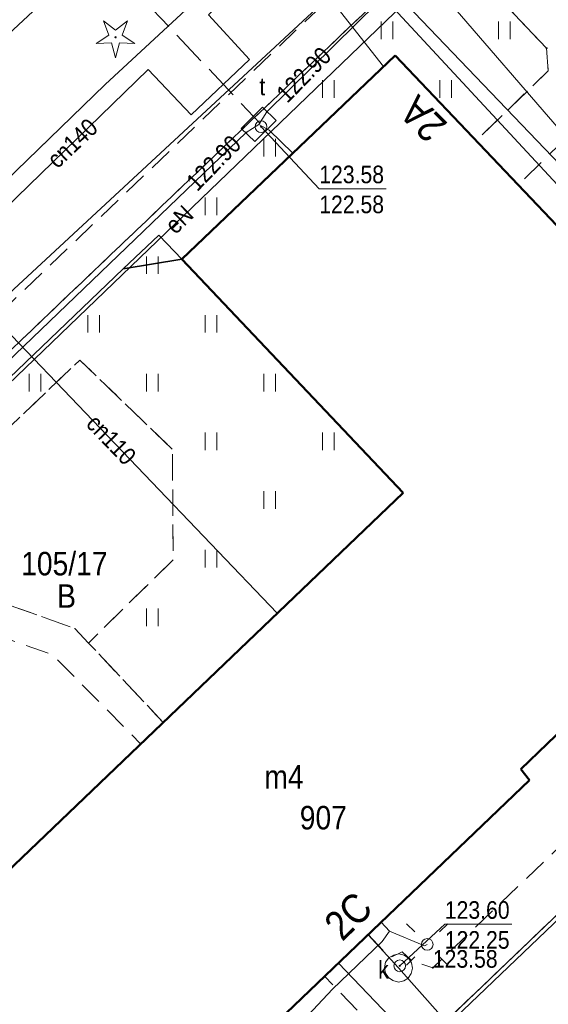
# Model space of a CAD drawing. Extents: x 6439600 to 6443631, y 5654340 to 5654937.
# Tile 10 of 54: x 6440858 to 6440881, y 5654481 to 5654523. Entities that reach past the tile are written whole.
import ezdxf
from ezdxf.enums import TextEntityAlignment as Align

# ---------------------------------------------------------------- set-up
doc = ezdxf.new("R2010")
doc.units = 0
doc.header["$MEASUREMENT"] = 0
for name, pattern in [('1.0_0.5', [1.5, 1, -0.5]), ('1.5_0.5', [2, 1.5, -0.5]), ('219-500', [0]), ('PRZER3-1', [4, 3, -1])]:
    doc.linetypes.add(name, pattern=pattern)
doc.layers.get('0').update_dxf_attribs({"color": 2, "linetype": 'CONTINUOUS', "lineweight": 5})
for name, color, linetype in [('210-oznaczenie konturu użytku gruntowego', 7, 'CONTINUOUS'), ('211-numer działki ewidencyjnej', 7, 'CONTINUOUS'), ('218-kontur użytku gruntowego', 7, 'CONTINUOUS'), ('219-działka ewidencyjna', 7, 'CONTINUOUS'), ('238-Punkt adresowy budynku', 7, 'CONTINUOUS'), ('312-budynek ewidencyjny', 7, 'CONTINUOUS'), ('312-oznaczenie budynku ewidencyjnego', 7, 'CONTINUOUS'), ('312-oznaczenie budynku ewidencyjnego-Atr117', 7, 'CONTINUOUS'), ('chodnik', 7, 'CONTINUOUS'), ('drzewo iglaste', 7, 'CONTINUOUS'), ('jezdnia', 7, 'CONTINUOUS'), ('komora podziemna', 7, 'CONTINUOUS'), ('krawężnik', 7, 'CONTINUOUS'), ('KTOK - Furtka', 7, 'CONTINUOUS'), ('latarnia', 7, 'CONTINUOUS'), ('pikieta sztuczna', 7, 'CONTINUOUS'), ('pikieta sztuczna-Atr2', 7, 'CONTINUOUS'), ('plac gier i zabaw', 7, 'CONTINUOUS'), ('przewód ciepłowniczy', 7, 'CONTINUOUS'), ('przewód ciepłowniczy-Atr1', 7, 'CONTINUOUS'), ('przewód elektroenergetyczny podziemny', 7, 'CONTINUOUS'), ('przewód elektroenergetyczny podziemny-Atr1', 7, 'CONTINUOUS'), ('przewód kanalizacyjny', 7, 'CONTINUOUS'), ('przewód telekomunikacyjny podziemny', 7, 'CONTINUOUS'), ('przewód telekomunikacyjny podziemny - ob. projektowany', 7, 'CONTINUOUS'), ('przewód wodociągowy', 7, 'CONTINUOUS'), ('rzedna', 7, 'CONTINUOUS'), ('rzedna-Atr2', 7, 'CONTINUOUS'), ('rzedna-Atr3', 7, 'CONTINUOUS'), ('trawnik', 7, 'CONTINUOUS'), ('właz do komory lub kanału - okrągły', 7, 'CONTINUOUS'), ('właz do komory lub kanału - okrągły-Atr17', 7, 'CONTINUOUS')]:
    doc.layers.add(name, color=color, linetype=linetype)
doc.layers.add('z - kartowanie', color=2, linetype='CONTINUOUS', lineweight=5)
doc.layers.add('z - MPZT', color=121, linetype='PRZER3-1', lineweight=18)
doc.styles.add('MapaZas', font='geodezja.shx', dxfattribs={"width": 0.9})
doc.linetypes.add('902-500', pattern='A,3.75,0,[1,ksztalty.shx,S=0.5,R=0,X=0,Y=0],3.75', length=7.5)
doc.linetypes.add('NLZ', pattern='A,3,-1,[35,msgB.shx,S=0.008,R=0,X=-0.5,Y=0],3', length=7)

# ---------------------------------------------------------------- blocks, each defined once
blk = doc.blocks.new('PW01')
at = {"linetype": 'Continuous', "lineweight": 13}
h = blk.add_hatch(color=0, dxfattribs=at)
edge = h.paths.add_edge_path()
edge.add_arc((0, 0), 0.045, 0, 360)
blk = doc.blocks.new('US22')
at = {"color": 0, "linetype": 'Continuous', "lineweight": 13}
blk.add_circle((0, 0), 0.25, dxfattribs=at)
blk = doc.blocks.new('OP011')
at = {"linetype": 'Continuous', "lineweight": 13}
h = blk.add_hatch(color=0, dxfattribs=at)
edge = h.paths.add_edge_path()
edge.add_arc((0, 0), 0.05, 0, 360)
at = {"color": 0, "linetype": 'Continuous', "lineweight": 13}
for p, q in [((-0.283, 0.093), (-0.512, 0.706)), ((-0.512, 0.706), (0, 0.299)), ((0, 0.299), (0.512, 0.706)), ((0.512, 0.706), (0.283, 0.093)), ((-0.828, -0.268), (-0.283, 0.093)), ((0.283, 0.093), (0.828, -0.268)), ((-0.175, -0.24), (-0.828, -0.268)), ((0, -0.87), (-0.175, -0.24)), ((0.175, -0.24), (0, -0.87)), ((0.828, -0.268), (0.175, -0.24))]:
    blk.add_line(p, q, dxfattribs=at)
blk = doc.blocks.new('SM01')
at = {"color": 0, "linetype": 'Continuous', "lineweight": 13}
for p, q in [((-0.53, 0.531), (-0.883, 0.884)), ((0.531, 0.531), (0.884, 0.884)), ((-0.53, -0.53), (-0.883, -0.883)), ((0.531, -0.53), (0.884, -0.883))]:
    blk.add_line(p, q, dxfattribs=at)
blk.add_circle((0, 0), 0.25, dxfattribs=at)
blk = doc.blocks.new('TU04')
at = {"color": 0, "linetype": 'Continuous', "lineweight": 13}
for p, q in [((0, 0), (0, 0.75)), ((0.5, 0), (0.5, 0.75))]:
    blk.add_line(p, q, dxfattribs=at)

msp = doc.modelspace()

# ---------------------------------------------------------------- linework, layer by layer
at = {"layer": '218-kontur użytku gruntowego', "color": 0, "linetype": 'Continuous', "lineweight": 13, "flags": 128}
for points in [[(6440855.91, 5654459.826), (6440903.35, 5654505.146)], [(6440903.35, 5654505.146), (6440855.91, 5654459.826)]]:
    msp.add_lwpolyline(points, dxfattribs=at)
at = {"layer": '219-działka ewidencyjna', "color": 0, "linetype": '219-500', "lineweight": 13, "flags": 128}
for points in [[(6440843.3, 5654508.216), (6440873.56, 5654536.396)], [(6440903.35, 5654505.146), (6440855.91, 5654459.826)]]:
    msp.add_lwpolyline(points, dxfattribs=at)
at = {"layer": '312-budynek ewidencyjny', "color": 0, "linetype": 'Continuous', "lineweight": 50, "flags": 128}
for points in [[(6440865.4, 5654512.326), (6440874.5, 5654521.006)], [(6440874.5, 5654521.006), (6440889.65, 5654505.066)], [(6440874.83, 5654502.366), (6440865.4, 5654512.326)], [(6440857.93, 5654486.196), (6440874.83, 5654502.366)], [(6440882.1, 5654492.756), (6440879.85, 5654490.606)], [(6440879.85, 5654490.606), (6440880.22, 5654490.136)], [(6440880.22, 5654490.136), (6440865.17, 5654475.726)]]:
    msp.add_lwpolyline(points, dxfattribs=at)
at = {"layer": 'chodnik', "color": 0, "linetype": '1.0_0.5', "lineweight": 13, "flags": 128}
for points in [[(6440889.01, 5654498.506), (6440890.36, 5654497.036), (6440890.4, 5654495.776), (6440876.1, 5654482.146), (6440875.19, 5654482.456), (6440874.79, 5654482.816), (6440874.27, 5654482.576), (6440873.35, 5654483.556), (6440871.49, 5654481.786), (6440872.88, 5654480.326), (6440872.86, 5654479.066), (6440860.56, 5654467.316), (6440859.65, 5654466.626), (6440858.71, 5654466.276), (6440857.73, 5654466.256), (6440856.75, 5654466.546), (6440856.05, 5654467.086), (6440854.56, 5654465.716), (6440855.82, 5654464.746), (6440857.3, 5654464.246), (6440858.86, 5654464.256), (6440860.36, 5654464.696), (6440861.68, 5654465.546), (6440896.46, 5654498.806), (6440896.69, 5654500.056), (6440893.7, 5654503.156), (6440901.85, 5654510.786), (6440903.84, 5654508.686), (6440905.26, 5654508.126), (6440905.94, 5654508.306), (6440906.79, 5654508.546), (6440908.09, 5654509.836), (6440908.19, 5654509.986), (6440905.1, 5654513.286), (6440900.59, 5654514.046), (6440882.25, 5654533.186), (6440878.06, 5654529.166), (6440875.67, 5654526.886), (6440873.3, 5654524.966), (6440844.22, 5654497.196), (6440845.37, 5654495.966), (6440845.69, 5654495.656), (6440849.44, 5654499.186), (6440849.8, 5654500.526), (6440874.4, 5654523.976), (6440876.68, 5654525.796), (6440880.95, 5654521.306), (6440881.01, 5654520.346), (6440877.95, 5654517.366), (6440879.74, 5654515.486), (6440882.8, 5654518.476), (6440883.75, 5654518.386), (6440893.21, 5654508.486), (6440889.65, 5654505.066), (6440887.38, 5654502.896), (6440888.64, 5654501.536), (6440887.36, 5654500.286)], [(6440864.61, 5654492.596), (6440861.43, 5654495.976), (6440860.84, 5654496.596), (6440852.27, 5654499.656), (6440849.8, 5654500.526), (6440849.44, 5654499.186), (6440859.91, 5654495.466), (6440863.65, 5654491.676)]]:
    msp.add_lwpolyline(points, close=True, dxfattribs=at)
at = {"layer": 'jezdnia', "color": 0, "linetype": '1.5_0.5', "lineweight": 13}
msp.add_lwpolyline([(6440923.44, 5654503.956), (6440906.8, 5654521.876), (6440907.07, 5654521.476), (6440907.95, 5654520.226), (6440908.76, 5654518.866), (6440909.33, 5654517.396), (6440909.67, 5654515.876), (6440909.73, 5654514.316), (6440909.51, 5654512.746), (6440909.02, 5654511.266), (6440908.09, 5654509.836), (6440906.79, 5654508.546), (6440905.94, 5654508.306), (6440905.26, 5654508.126), (6440903.84, 5654508.686), (6440901.85, 5654510.786), (6440893.7, 5654503.156), (6440896.69, 5654500.056), (6440896.46, 5654498.806), (6440861.68, 5654465.546)], dxfattribs=at)
at = {"layer": 'komora podziemna', "color": 0, "linetype": 'Continuous', "lineweight": 13, "flags": 128}
for points in [[(6440868.84, 5654518.796), (6440869.42, 5654518.226), (6440868.52, 5654517.336), (6440867.94, 5654517.896)], [(6440875.19, 5654482.356), (6440875.24, 5654482.126), (6440875.18, 5654481.896), (6440875.05, 5654481.706), (6440874.86, 5654481.586), (6440874.63, 5654481.536), (6440874.4, 5654481.596), (6440874.21, 5654481.726), (6440874.08, 5654481.916), (6440874.04, 5654482.146), (6440874.09, 5654482.376), (6440874.22, 5654482.566), (6440874.42, 5654482.686), (6440874.65, 5654482.736), (6440874.88, 5654482.686), (6440875.06, 5654482.546)]]:
    msp.add_lwpolyline(points, close=True, dxfattribs=at)
at = {"layer": 'krawężnik', "color": 0, "linetype": 'Continuous', "lineweight": 13, "flags": 128}
msp.add_lwpolyline([(6440896.69, 5654500.056), (6440896.46, 5654498.806), (6440861.68, 5654465.546), (6440860.36, 5654464.696), (6440858.86, 5654464.256), (6440857.3, 5654464.246), (6440855.82, 5654464.746), (6440854.56, 5654465.716), (6440850.43, 5654470.006)], dxfattribs=at)
at = {"layer": 'KTOK - Furtka', "color": 0, "linetype": 'Continuous', "lineweight": 18}
for p, q in [((6440864.431, 5654513.35), (6440862.906, 5654511.906)), ((6440865.742, 5654511.965), (6440864.431, 5654513.35))]:
    msp.add_line(p, q, dxfattribs=at)
at = {"layer": 'plac gier i zabaw', "color": 0, "linetype": '1.0_0.5', "lineweight": 13, "flags": 128}
msp.add_lwpolyline([(6440865, 5654504.226), (6440861.06, 5654508.026), (6440852.27, 5654499.656), (6440860.84, 5654496.596), (6440861.43, 5654495.976), (6440865.04, 5654499.526)], close=True, dxfattribs=at)
at = {"layer": 'przewód ciepłowniczy', "color": 0, "linetype": 'Continuous', "lineweight": 13, "flags": 128}
for points in [[(6440873.61, 5654529.626), (6440866.54, 5654522.736), (6440868.29, 5654520.826), (6440865.8, 5654518.466), (6440863.97, 5654520.396), (6440855.32, 5654512.016)], [(6440855.32, 5654512.016), (6440869.47, 5654497.246)]]:
    msp.add_lwpolyline(points, dxfattribs=at)
at = {"layer": 'przewód elektroenergetyczny podziemny', "color": 0, "linetype": 'Continuous', "lineweight": 13, "flags": 128}
for points in [[(6440875.6, 5654524.676), (6440875.22, 5654523.556), (6440855.36, 5654504.466)], [(6440875.6, 5654524.676), (6440882.75, 5654516.396), (6440891.29, 5654507.086), (6440891.75, 5654508.496)], [(6440835.77, 5654490.226), (6440871.15, 5654522.996), (6440873.88, 5654523.606)], [(6440888.13, 5654503.606), (6440888.22, 5654503.506), (6440888.86, 5654502.766), (6440891.11, 5654505.046), (6440873.88, 5654523.606)], [(6440874.25, 5654483.706), (6440873.9, 5654484.086)], [(6440855.35, 5654467.286), (6440856.73, 5654468.276), (6440860.94, 5654469.326), (6440862.74, 5654470.076), (6440864.62, 5654471.826), (6440867.16, 5654475.006), (6440869.33, 5654478.556), (6440871.82, 5654481.236), (6440873.94, 5654483.256), (6440874.25, 5654483.706)], [(6440874.25, 5654483.706), (6440875.75, 5654483.076), (6440875.86, 5654483.136)]]:
    msp.add_lwpolyline(points, dxfattribs=at)
at = {"layer": 'przewód kanalizacyjny', "color": 0, "linetype": 'Continuous', "lineweight": 13, "flags": 128}
for points in [[(6440782.31, 5654444.206), (6440803.34, 5654464.016), (6440828.39, 5654487.526), (6440846.49, 5654504.606), (6440862.14, 5654519.766), (6440873.96, 5654530.706)], [(6440874.64, 5654482.136), (6440873.34, 5654483.546)], [(6440881.68, 5654474.206), (6440874.64, 5654482.136)]]:
    msp.add_lwpolyline(points, dxfattribs=at)
at = {"layer": 'przewód telekomunikacyjny podziemny', "color": 0, "linetype": 'Continuous', "lineweight": 13, "flags": 128}
for points in [[(6440874, 5654520.536), (6440871.38, 5654523.866), (6440867.83, 5654528.466), (6440867.64, 5654528.646), (6440867.78, 5654528.786), (6440879.2, 5654540.156), (6440895.87, 5654556.126), (6440896.06, 5654556.236)], [(6440868.68, 5654518.066), (6440869.03, 5654518.606), (6440883.25, 5654532.606), (6440883.66, 5654532.856)], [(6440819.63, 5654471.066), (6440820.06, 5654471.536), (6440868.15, 5654517.716), (6440868.68, 5654518.066)], [(6440868.68, 5654518.066), (6440869.12, 5654517.816), (6440870.13, 5654516.836)]]:
    msp.add_lwpolyline(points, dxfattribs=at)
at = {"layer": 'przewód telekomunikacyjny podziemny - ob. projektowany', "color": 0, "linetype": '1.5_0.5', "lineweight": 13, "flags": 128}
msp.add_lwpolyline([(6440816.26, 5654569.886), (6440818.32, 5654568.786), (6440832.43, 5654554.986), (6440837.8, 5654549.616), (6440839.74, 5654549.046), (6440840.51, 5654548.506), (6440843.91, 5654545.126), (6440850.28, 5654539.046), (6440853.35, 5654537.206), (6440855.04, 5654536.186), (6440856.05, 5654535.446), (6440861.79, 5654529.506), (6440862.31, 5654528.536), (6440862.97, 5654524.216), (6440868.74, 5654518.106)], dxfattribs=at)
at = {"layer": 'przewód wodociągowy', "color": 0, "linetype": 'Continuous', "lineweight": 13, "flags": 128}
msp.add_lwpolyline([(6440872.08, 5654482.346), (6440881.16, 5654472.856), (6440881.74, 5654472.416)], dxfattribs=at)
at = {"layer": 'rzedna-Atr2', "color": 0, "lineweight": 13, "flags": 128}
for points in [[(6440868.78, 5654517.966), (6440871.26, 5654515.326), (6440874.114, 5654515.326)], [(6440874.69, 5654482.226), (6440876.61, 5654483.996), (6440879.464, 5654483.996)]]:
    msp.add_lwpolyline(points, dxfattribs=at)
at = {"layer": 'trawnik', "color": 0, "linetype": '1.0_0.5', "lineweight": 13, "flags": 128}
msp.add_lwpolyline([(6440881.01, 5654520.346), (6440880.95, 5654521.306), (6440876.68, 5654525.796), (6440874.4, 5654523.976), (6440849.8, 5654500.526), (6440852.27, 5654499.656), (6440861.06, 5654508.026), (6440865, 5654504.226), (6440865.04, 5654499.526), (6440861.43, 5654495.976), (6440864.61, 5654492.596), (6440874.83, 5654502.366), (6440865.4, 5654512.326), (6440874.5, 5654521.006), (6440877.95, 5654517.366)], close=True, dxfattribs=at)
at = {"layer": 'z - kartowanie', "color": 0, "linetype": '902-500', "lineweight": 35}
msp.add_lwpolyline([(6440865.4, 5654512.326), (6440862.906, 5654511.906), (6440850.774, 5654500.296)], dxfattribs=at)
at = {"layer": 'z - MPZT', "color": 0, "linetype": 'NLZ', "lineweight": 35}
msp.add_lwpolyline([(6440843.901, 5654560.379), (6440846.24, 5654558.086), (6440844.135, 5654555.951), (6440857.345, 5654541.559), (6440966.374, 5654427.835), (6440969.947, 5654423.719)], dxfattribs=at)

# ---------------------------------------------------------------- block references
at = {"layer": 'drzewo iglaste', "color": 0, "linetype": 'Continuous', "lineweight": 13}
msp.add_blockref('OP011', (6440862.58, 5654521.776), dxfattribs=at)
at = {"layer": 'latarnia', "color": 0, "linetype": 'Continuous', "lineweight": 13}
msp.add_blockref('SM01', (6440875.86, 5654483.136), dxfattribs=at)
at = {"layer": 'pikieta sztuczna', "color": 0, "linetype": 'Continuous', "lineweight": 13}
for p in [(6440880.95, 5654521.306), (6440876.1, 5654482.146)]:
    msp.add_blockref('PW01', p, dxfattribs=at)
at = {"layer": 'rzedna', "color": 0, "linetype": 'Continuous', "lineweight": 13}
for p in [(6440869.03, 5654518.606), (6440868.15, 5654517.716), (6440868.78, 5654517.966), (6440874.69, 5654482.226)]:
    msp.add_blockref('PW01', p, dxfattribs=at)
at = {"layer": 'trawnik', "color": 0, "linetype": 'Continuous', "lineweight": 13}
for p in [(6440873.899, 5654521.695), (6440878.899, 5654521.695), (6440871.399, 5654519.195), (6440876.399, 5654519.195), (6440868.899, 5654516.695), (6440866.399, 5654514.195), (6440863.899, 5654511.695), (6440861.399, 5654509.195), (6440866.399, 5654509.195), (6440858.899, 5654506.695), (6440863.899, 5654506.695), (6440868.899, 5654506.695), (6440866.399, 5654504.195), (6440871.399, 5654504.195), (6440868.899, 5654501.695), (6440866.399, 5654499.195), (6440863.899, 5654496.695)]:
    msp.add_blockref('TU04', p, dxfattribs=at)
at = {"layer": 'właz do komory lub kanału - okrągły', "color": 0, "linetype": 'Continuous', "lineweight": 13}
for p in [(6440868.78, 5654517.966), (6440874.69, 5654482.226)]:
    msp.add_blockref('US22', p, dxfattribs=at)

# ---------------------------------------------------------------- texts
at = {"layer": '210-oznaczenie konturu użytku gruntowego', "color": 0, "linetype": 'Continuous', "lineweight": 13, "style": 'MapaZas', "width": 0.9}
msp.add_text('B', height=1, dxfattribs=at).set_placement((6440860.093, 5654497.477))
at = {"layer": '211-numer działki ewidencyjnej', "color": 0, "linetype": 'Continuous', "lineweight": 13, "style": 'MapaZas', "width": 0.9}
msp.add_text('105/17', height=1, dxfattribs=at).set_placement((6440858.56, 5654498.856))
at = {"layer": '238-Punkt adresowy budynku', "color": 0, "linetype": 'Continuous', "lineweight": 13, "style": 'MapaZas', "width": 0.9}
for s, rotation, p in [('2A', 135.013, (6440876.12, 5654518.736)), ('2C', 44.376, (6440872.93, 5654483.906))]:
    msp.add_text(s, height=1.25, rotation=rotation, dxfattribs=at).set_placement(p, align=Align.CENTER)
at = {"layer": '312-oznaczenie budynku ewidencyjnego', "color": 0, "linetype": 'Continuous', "lineweight": 13, "style": 'MapaZas', "width": 0.9}
msp.add_text('907', height=1, dxfattribs=at).set_placement((6440870.43, 5654489.036), align=Align.TOP_LEFT)
at = {"layer": '312-oznaczenie budynku ewidencyjnego-Atr117', "color": 0, "lineweight": 13, "style": 'MapaZas', "width": 0.9}
msp.add_text('m4', height=1, dxfattribs=at).set_placement((6440868.92, 5654489.776))
at = {"layer": 'pikieta sztuczna-Atr2', "color": 0, "lineweight": 13, "style": 'MapaZas', "width": 0.9}
msp.add_text('123.58', height=0.75, dxfattribs=at).set_placement((6440876.1, 5654482.146))
at = {"layer": 'przewód ciepłowniczy-Atr1', "color": 0, "lineweight": 13, "style": 'MapaZas', "width": 0.9}
for s, rotation, p in [('cn140', 43.46, (6440860.74, 5654517.266)), ('cn110', 313.771, (6440862.4, 5654504.636))]:
    msp.add_text(s, height=0.75, rotation=rotation, dxfattribs=at).set_placement(p, align=Align.MIDDLE_CENTER)
at = {"layer": 'przewód elektroenergetyczny podziemny-Atr1', "color": 0, "lineweight": 13, "style": 'MapaZas', "width": 0.9}
msp.add_text('eN', height=0.75, rotation=43.867, dxfattribs=at).set_placement((6440865.29, 5654514.016), align=Align.MIDDLE_CENTER)
at = {"layer": 'rzedna-Atr2', "color": 0, "lineweight": 13, "style": 'MapaZas', "width": 0.9}
for p in [(6440869.9, 5654518.936), (6440866.06, 5654515.176)]:
    msp.add_text('122.90', height=0.75, rotation=45.589, dxfattribs=at).set_placement(p)
for s, p in [('123.58', (6440871.26, 5654515.333)), ('123.60', (6440876.61, 5654484.004))]:
    msp.add_text(s, height=0.75, dxfattribs=at).set_placement(p, align=Align.BOTTOM_LEFT)
at = {"layer": 'rzedna-Atr3', "color": 0, "lineweight": 13, "style": 'MapaZas', "width": 0.9}
for s, p in [('122.58', (6440871.26, 5654514.058)), ('122.25', (6440876.61, 5654482.729))]:
    msp.add_text(s, height=0.75, dxfattribs=at).set_placement(p, align=Align.BOTTOM_LEFT)
at = {"layer": 'właz do komory lub kanału - okrągły-Atr17', "color": 0, "lineweight": 13, "style": 'MapaZas', "width": 0.9}
for s, p in [('t', (6440868.71, 5654519.306)), ('k', (6440873.77, 5654481.686))]:
    msp.add_text(s, height=0.75, dxfattribs=at).set_placement(p)

doc.saveas('drawing.dxf')
